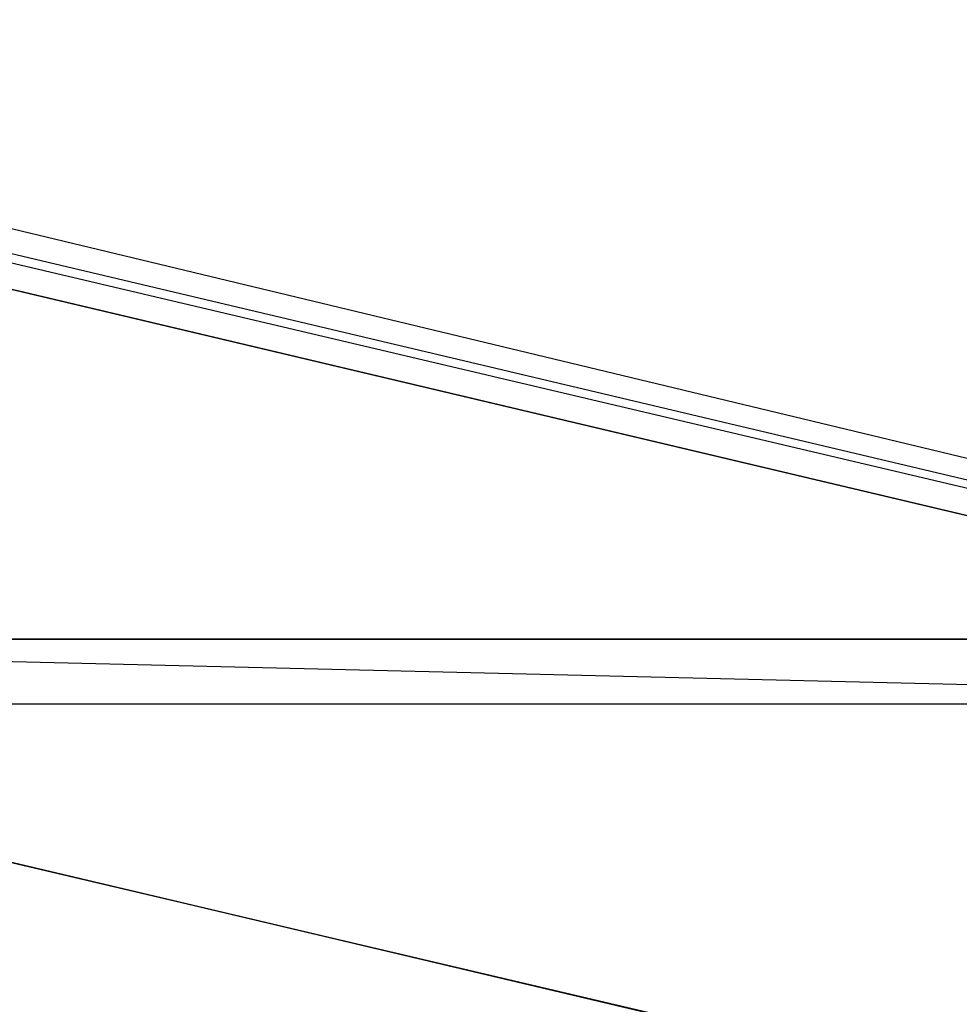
# Model space of a CAD drawing. Header units: feet. Extents: x -79 to 198, y -22 to 181.
# Tile 121 of 256: x 110.47 to 115.52, y 39.27 to 44.56. Entities that reach past the tile are written whole.
import ezdxf

# ---------------------------------------------------------------- set-up
doc = ezdxf.new("R2010")
doc.units = ezdxf.units.FT
for name, color, linetype in [('A-AREA-UNIDAD', 30, 'CONTINUOUS'), ('A-LINEA', 7, 'CONTINUOUS'), ('A-MURO-CONCRETO', 8, 'CONTINUOUS')]:
    doc.layers.add(name, color=color, linetype=linetype)

msp = doc.modelspace()

# ---------------------------------------------------------------- linework, layer by layer
at = {"layer": 'A-AREA-UNIDAD'}
for points in [[(106.912, 44.2844), (118.752, 41.44), (119.808, 41.4044), (119.84, 40.3556), (119.392, 38.56), (126.56, 36.8356), (127.968, 39.3244), (129.28, 42.72), (130.24, 46.72), (130.592, 50.1689), (130.4, 55.1289), (128.992, 61.5289), (128.608, 64.7289), (128.64, 68.96), (129.28, 72.8), (118.048, 75.4133), (118, 75.6444), (117.472, 75.7689), (116.24, 75.68), (104.08, 78.5244)], [(107.92, 20.2489), (113.92, 24.1956), (119.92, 28.96), (123.648, 32.6044), (126.32, 36.2844), (119.28, 37.9556), (119.232, 38.5244), (119.008, 38.0089), (105.632, 41.1556)]]:
    msp.add_lwpolyline(points, dxfattribs=at)
at = {"layer": 'A-LINEA'}
for p, q in [((106.2933, 44.2844), (119.08, 41.2578)), ((119.0667, 41.2178), (106.2267, 44.2444))]:
    msp.add_line(p, q, dxfattribs=at)
msp.add_lwpolyline([(106.04, 44.1511), (105.3467, 41.2311), (119.16, 37.9644), (119.84, 40.8844), (106.04, 44.1511)], dxfattribs=at)
at = {"layer": 'A-MURO-CONCRETO'}
for points in [[(106.04, 44.1511), (118.3733, 41.2311), (105.3467, 41.2311), (106.04, 44.1511), (106.04, 44.1511)], [(105.3467, 41.2311), (106.8133, 40.8844), (119.84, 40.8844), (105.3467, 41.2311)], [(105.3467, 41.2311), (118.3733, 41.2311), (119.84, 40.8844), (105.3467, 41.2311), (105.3467, 41.2311)], [(106.8133, 40.8844), (119.84, 40.8844), (119.16, 37.9644), (106.8133, 40.8844), (106.8133, 40.8844)]]:
    msp.add_lwpolyline(points, dxfattribs=at)

doc.saveas('drawing.dxf')
